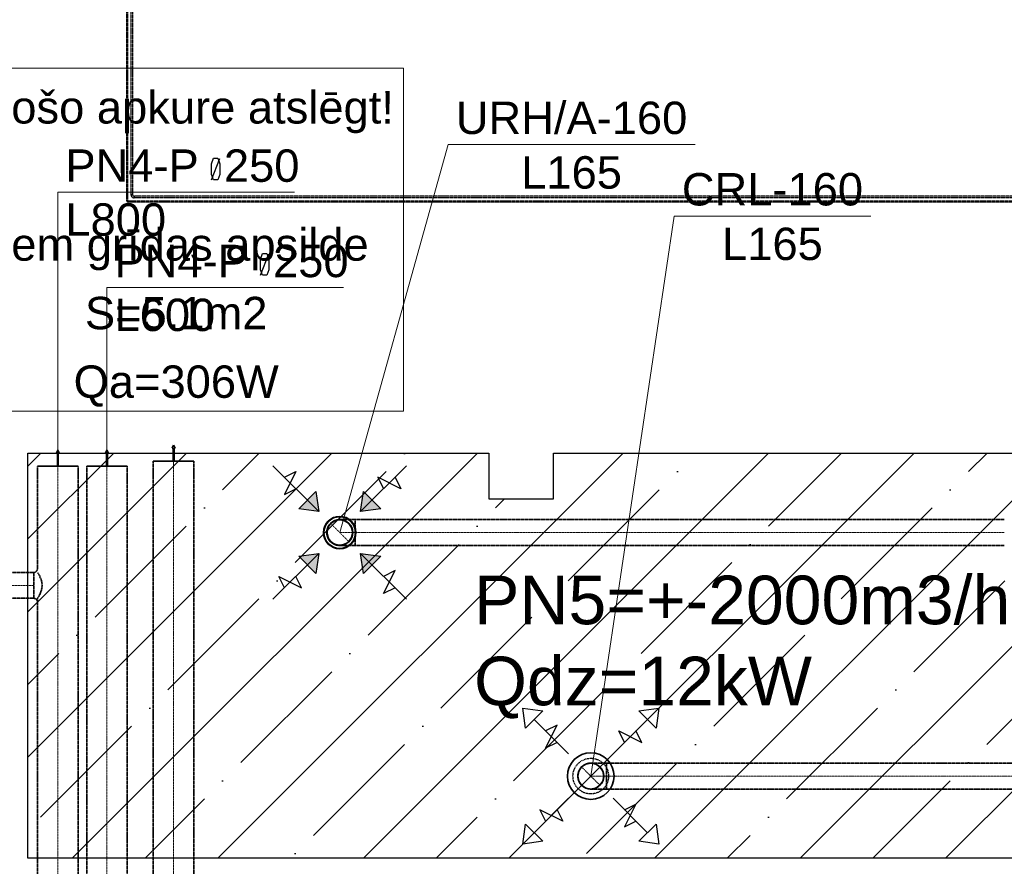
# Model space of a CAD drawing. Header units: millimetres. Extents: x -134161 to 355560, y -27497 to 30328.
# Tile 7 of 95: x -128347 to -122272, y 4075 to 9300. Entities that reach past the tile are written whole.
import ezdxf

# ---------------------------------------------------------------- set-up
doc = ezdxf.new("R2010")
doc.units = ezdxf.units.MM
for name, pattern in [('CenterLine', [17.2, 13, -2, 0.2, -2]), ('HIDDEN', [9.525, 6.35, -3.175]), ('UnderCeiling', [6.7, 4.2, -1, 0.5, -1])]:
    doc.linetypes.add(name, pattern=pattern)
doc.layers.add('AVK-A_uzdevums', color=1, linetype='CONTINUOUS', lineweight=30)
doc.layers.add('AVK-V_uzdevums', color=5, linetype='CONTINUOUS', lineweight=30)
for name, color, linetype in [('Dz1-Atpakalgaita', 7, 'CONTINUOUS'), ('Dz1-Turpgaita', 7, 'CONTINUOUS'), ('Vent-PN4-N', 7, 'CONTINUOUS'), ('Vent-PN4-P', 7, 'CONTINUOUS'), ('Vent-PN4-P-Teksts-', 7, 'CONTINUOUS'), ('Vent-PN5-N', 7, 'CONTINUOUS'), ('Vent-PN5-N-Iekarta', 7, 'CONTINUOUS'), ('Vent-PN5-N-Teksts-', 7, 'CONTINUOUS'), ('Vent-PN5-P', 7, 'CONTINUOUS'), ('Vent-PN5-P-Iekarta', 7, 'CONTINUOUS'), ('Vent-PN5-P-Plusmas bulta', 7, 'CONTINUOUS'), ('Vent-PN5-P-Teksts-', 7, 'CONTINUOUS'), ('Vent-PN9-N-Plusmas bulta', 7, 'CONTINUOUS')]:
    doc.layers.add(name, color=color, linetype=linetype)
doc.styles.add('Arial', font='arial.ttf', dxfattribs={"height": 187.5})
doc.styles.add('PBL', font='arial.ttf')

# ---------------------------------------------------------------- blocks, each defined once
blk = doc.blocks.new('*U157')
at = {"layer": 'Vent-PN5-N-Teksts-', "color": 7, "linetype": 'Continuous', "lineweight": 15}
for p, q in [((5774.9, 6135, 2300), (6443.6, 8529.5, 2300)), ((6443.6, 8529.5, 2300), (7966.7, 8529.5, 2300))]:
    blk.add_line(p, q, dxfattribs=at)
at = {"layer": 'Vent-PN5-N-Teksts-', "color": 7, "linetype": 'Continuous', "lineweight": 25, "style": 'Arial'}
for s, p in [('URH/A-160', (6490.9, 8594.5, 2300)), ('L165', (6894.4, 8257.6, 2300))]:
    blk.add_text(s, height=200, dxfattribs=at).set_placement(p)
blk = doc.blocks.new('*U166')
at = {"layer": 'Vent-PN5-P-Teksts-', "color": 7, "linetype": 'Continuous', "lineweight": 15}
for p, q in [((7323.7, 4631.9, 2300), (7838.2, 8088.6, 2300)), ((7838.2, 8088.6, 2300), (9050.9, 8088.6, 2300))]:
    blk.add_line(p, q, dxfattribs=at)
at = {"layer": 'Vent-PN5-P-Teksts-', "color": 7, "linetype": 'Continuous', "lineweight": 25, "style": 'Arial'}
for s, p in [('CRL-160', (7885.5, 8153.6, 2300)), ('L165', (8133.8, 7816.8, 2300))]:
    blk.add_text(s, height=200, dxfattribs=at).set_placement(p)
blk = doc.blocks.new('*U204')
at = {"layer": 'Vent-PN5-P-Plusmas bulta', "color": 7, "linetype": 'Continuous', "lineweight": 25}
for p, q in [((6921.4, 4928.2, 2205), (6903.7, 5052, 2205)), ((6903.7, 5052, 2205), (7027.4, 5034.3, 2205)), ((6921.4, 4928.2, 2205), (6903.7, 5052, 2205)), ((6903.7, 5052, 2205), (7027.4, 5034.3, 2205)), ((7620, 5034.3, 2205), (7743.7, 5052, 2205)), ((7620, 5034.3, 2205), (7743.7, 5052, 2205)), ((7743.7, 5052, 2205), (7726.1, 4928.2, 2205)), ((7743.7, 5052, 2205), (7726.1, 4928.2, 2205)), ((7027.4, 5034.3, 2205), (6921.4, 4928.2, 2205)), ((7186.5, 4769.1, 2205), (6974.4, 4981.3, 2205)), ((7460.9, 4769.1, 2205), (7673, 4981.3, 2205)), ((7726.1, 4928.2, 2205), (7620, 5034.3, 2205)), ((7045.1, 4804.5, 2205), (7115.8, 4945.9, 2205)), ((7115.8, 4945.9, 2205), (7045.1, 4910.5, 2205)), ((7531.6, 4839.8, 2205), (7496.3, 4910.5, 2205)), ((7496.3, 4910.5, 2205), (7637.7, 4839.8, 2205)), ((7637.7, 4839.8, 2205), (7602.3, 4910.5, 2205)), ((7115.8, 4839.8, 2205), (7045.1, 4804.5, 2205)), ((7186.5, 4494.8, 2205), (6974.4, 4282.6, 2205)), ((7460.9, 4494.8, 2205), (7673, 4282.6, 2205)), ((7531.6, 4424.1, 2205), (7602.3, 4459.4, 2205)), ((7602.3, 4459.4, 2205), (7531.6, 4318, 2205)), ((7151.2, 4353.3, 2205), (7009.8, 4424.1, 2205)), ((7009.8, 4424.1, 2205), (7045.1, 4353.3, 2205)), ((7115.8, 4424.1, 2205), (7151.2, 4353.3, 2205)), ((6903.7, 4211.9, 2205), (6921.4, 4335.7, 2205)), ((6903.7, 4211.9, 2205), (6921.4, 4335.7, 2205)), ((6921.4, 4335.7, 2205), (7027.4, 4229.6, 2205)), ((7531.6, 4318, 2205), (7602.3, 4353.3, 2205)), ((7620, 4229.6, 2205), (7726.1, 4335.7, 2205)), ((7726.1, 4335.7, 2205), (7743.7, 4211.9, 2205)), ((7726.1, 4335.7, 2205), (7743.7, 4211.9, 2205)), ((7027.4, 4229.6, 2205), (6903.7, 4211.9, 2205)), ((7027.4, 4229.6, 2205), (6903.7, 4211.9, 2205)), ((7743.7, 4211.9, 2205), (7620, 4229.6, 2205)), ((7743.7, 4211.9, 2205), (7620, 4229.6, 2205))]:
    blk.add_line(p, q, dxfattribs=at)
blk = doc.blocks.new('*U219')
at = {"layer": 'Vent-PN5-P-Iekarta', "color": 5, "linetype": 'Continuous', "lineweight": 35}
for p, q in [((7249.8, 4662.6, 2247), (7267.1, 4688.5, 2247)), ((7267.1, 4688.5, 2247), (7293.1, 4705.9, 2247)), ((7293.1, 4705.9, 2247), (7323.7, 4711.9, 2247)), ((7323.7, 4711.9, 2247), (7354.3, 4705.9, 2247)), ((7354.3, 4705.9, 2247), (7380.3, 4688.5, 2247)), ((7380.3, 4688.5, 2247), (7397.6, 4662.6, 2247)), ((7243.7, 4631.9, 2247), (7249.8, 4662.6, 2247)), ((7249.8, 4601.3, 2247), (7243.7, 4631.9, 2247)), ((7397.6, 4662.6, 2247), (7403.7, 4631.9, 2247)), ((7403.7, 4631.9, 2247), (7397.6, 4601.3, 2247)), ((7267.1, 4575.4, 2247), (7249.8, 4601.3, 2247)), ((7293.1, 4558, 2247), (7267.1, 4575.4, 2247)), ((7323.7, 4551.9, 2247), (7293.1, 4558, 2247)), ((7354.3, 4558, 2247), (7323.7, 4551.9, 2247)), ((7380.3, 4575.4, 2247), (7354.3, 4558, 2247)), ((7397.6, 4601.3, 2247), (7380.3, 4575.4, 2247))]:
    blk.add_line(p, q, dxfattribs=at)
for centre, radius in [((7323.7, 4631.9, 2235), 144), ((7323.7, 4631.9, 2300), 80), ((7323.7, 4631.9, 2247), 2.5)]:
    blk.add_circle(centre, radius, dxfattribs=at)
at = {"layer": 'Vent-PN5-P-Iekarta', "color": 7, "linetype": 'HIDDEN', "lineweight": -3}
blk.add_circle((7323.7, 4631.9, 2200), 110, dxfattribs=at)
blk = doc.blocks.new('*U220')
at = {"layer": 'Vent-PN5-P', "color": 7, "linetype": 'Continuous', "lineweight": -3}
blk.add_line((7323.7, 4631.9, 2354), (7323.7, 4631.9, 2353), dxfattribs=at)
blk = doc.blocks.new('*U223')
at = {"layer": 'Vent-PN5-P', "color": 5, "linetype": 'UnderCeiling', "lineweight": 35}
for p, q in [((7419.7, 4711.9, 2700), (11044.8, 4711.9, 2700)), ((7419.7, 4551.9, 2700), (11044.8, 4551.9, 2700))]:
    blk.add_line(p, q, dxfattribs=at)
at = {"layer": 'Vent-PN5-P', "color": 7, "linetype": 'CenterLine', "lineweight": 18}
blk.add_line((7419.7, 4631.9, 2700), (11044.8, 4631.9, 2700), dxfattribs=at)
blk = doc.blocks.new('*U224')
at = {"layer": 'Vent-PN5-P', "color": 7, "linetype": 'UnderCeiling', "lineweight": 18}
for p, q in [((7380.3, 4575.4, 2604), (7267.1, 4688.5, 2604)), ((7267.1, 4575.4, 2604), (7380.3, 4688.5, 2604))]:
    blk.add_line(p, q, dxfattribs=at)
at = {"layer": 'Vent-PN5-P', "color": 5, "linetype": 'UnderCeiling', "lineweight": 35, "extrusion": (0, 0, -1)}
blk.add_ellipse((7323.7, 4631.9, 2604), major_axis=(0, -80), ratio=1, start_param=0, end_param=3.141593, dxfattribs=at)
at = {"layer": 'Vent-PN5-P', "color": 7, "linetype": 'HIDDEN', "lineweight": -3, "extrusion": (0, 0, -1)}
blk.add_ellipse((7323.7, 4631.9, 2604), major_axis=(0, 80), ratio=1, start_param=0, end_param=3.141593, dxfattribs=at)
at = {"layer": 'Vent-PN5-P', "color": 5, "linetype": 'UnderCeiling', "lineweight": 35, "extrusion": (0, -1, 0)}
for centre in [(7419.7, 4711.9, 2604), (7419.7, 4551.9, 2604)]:
    blk.add_ellipse(centre, major_axis=(0, 0, 96), ratio=1, start_param=0, end_param=1.570796, dxfattribs=at)
at = {"layer": 'Vent-PN5-P', "color": 5, "linetype": 'UnderCeiling', "lineweight": 35, "extrusion": (1, 0, 0)}
blk.add_ellipse((7419.7, 4631.9, 2700), major_axis=(0, 80), ratio=1, start_param=0, end_param=3.141593, dxfattribs=at)
at = {"layer": 'Vent-PN5-P', "color": 7, "linetype": 'CenterLine', "lineweight": 18, "extrusion": (0, -1, 0)}
blk.add_ellipse((7419.7, 4631.9, 2604), major_axis=(0, 0, 96), ratio=1, start_param=0, end_param=1.570796, dxfattribs=at)
blk = doc.blocks.new('*U245')
at = {"layer": 'Vent-PN4-P', "color": 5, "linetype": 'UnderCeiling', "lineweight": 35}
for p, q in [((3886.6, 5889.1, 2700), (3160, 5889.1, 2700)), ((3886.6, 5729.1, 2700), (3160, 5729.1, 2700))]:
    blk.add_line(p, q, dxfattribs=at)
at = {"layer": 'Vent-PN4-P', "color": 7, "linetype": 'CenterLine', "lineweight": 18}
blk.add_line((3886.6, 5809.1, 2700), (3160, 5809.1, 2700), dxfattribs=at)
blk = doc.blocks.new('*U246')
at = {"layer": 'Vent-PN4-P', "color": 5, "linetype": 'UnderCeiling', "lineweight": 35}
for p, q in [((3910.6, 5921.1, 2700), (3910.6, 5913.1, 2700)), ((4160.6, 5921.1, 2700), (4160.6, 5697.1, 2700)), ((3914.4, 5883.1, 2730.6), (3910.6, 5889.1, 2700)), ((3924.1, 5865.7, 2756.6), (3914.4, 5883.1, 2730.6)), ((3934.8, 5839.8, 2773.9), (3924.1, 5865.7, 2756.6)), ((3939.5, 5809.1, 2780), (3934.8, 5839.8, 2773.9)), ((3924.1, 5752.6, 2756.6), (3934.8, 5778.5, 2773.9)), ((3934.8, 5778.5, 2773.9), (3939.5, 5809.1, 2780)), ((3910.6, 5729.1, 2700), (3914.4, 5735.2, 2730.6)), ((3910.6, 5729.1, 2700), (3910.6, 5697.1, 2700)), ((3914.4, 5735.2, 2730.6), (3924.1, 5752.6, 2756.6))]:
    blk.add_line(p, q, dxfattribs=at)
at = {"layer": 'Vent-PN4-P', "color": 7, "linetype": 'CenterLine', "lineweight": 18}
blk.add_line((4035.6, 5921.1, 2700), (4035.6, 5697.1, 2700), dxfattribs=at)
at = {"layer": 'Vent-PN4-P', "color": 5, "linetype": 'UnderCeiling', "lineweight": 35, "extrusion": (0, 0, -1)}
blk.add_ellipse((3886.6, 5913.1, 2700), major_axis=(24, 0), ratio=1, start_param=0, end_param=1.570796, dxfattribs=at)
at = {"layer": 'Vent-PN4-P', "color": 5, "linetype": 'UnderCeiling', "lineweight": 35, "extrusion": (-1, 0, 0)}
blk.add_ellipse((3886.6, 5809.1, 2700), major_axis=(0, -80), ratio=1, start_param=0, end_param=3.141593, dxfattribs=at)
at = {"layer": 'Vent-PN4-P', "color": 5, "linetype": 'UnderCeiling', "lineweight": 35}
blk.add_ellipse((3886.6, 5705.1, 2700), major_axis=(24, 0), ratio=1, start_param=0, end_param=1.570796, dxfattribs=at)
blk = doc.blocks.new('*U247')
at = {"layer": 'Vent-PN4-P', "color": 5, "linetype": 'UnderCeiling', "lineweight": 35}
for p, q in [((3910.6, 5921.1, 2700), (3910.6, 6544.4, 2700)), ((4160.6, 5921.1, 2700), (4160.6, 6544.4, 2700))]:
    blk.add_line(p, q, dxfattribs=at)
at = {"layer": 'Vent-PN4-P', "color": 7, "linetype": 'CenterLine', "lineweight": 18}
blk.add_line((4035.6, 5921.1, 2700), (4035.6, 6544.4, 2700), dxfattribs=at)
blk = doc.blocks.new('*U274')
at = {"layer": 'Vent-PN4-N', "color": 1, "linetype": 'UnderCeiling', "lineweight": 35}
for p, q in [((4624.8, 6575.2, 2700), (4624.8, 3905.7, 2700)), ((4874.8, 6575.2, 2700), (4874.8, 3905.7, 2700))]:
    blk.add_line(p, q, dxfattribs=at)
at = {"layer": 'Vent-PN4-N', "color": 7, "linetype": 'CenterLine', "lineweight": 18}
blk.add_line((4749.8, 6575.2, 2700), (4749.8, 3905.7, 2700), dxfattribs=at)
blk = doc.blocks.new('*U275')
at = {"layer": 'Vent-PN4-N', "color": 1, "linetype": 'Continuous', "lineweight": 35}
for p, q in [((4749.8, 6675.2, 2700), (4740.8, 6655.2, 2700)), ((4740.8, 6655.2, 2700), (4746.8, 6655.2, 2700)), ((4746.8, 6655.2, 2700), (4746.8, 6575.2, 2700)), ((4758.8, 6655.2, 2700), (4749.8, 6675.2, 2700)), ((4752.8, 6575.2, 2700), (4752.8, 6655.2, 2700)), ((4752.8, 6655.2, 2700), (4758.8, 6655.2, 2700)), ((4874.8, 6575.2, 2700), (4624.8, 6575.2, 2700)), ((4746.8, 6575.2, 2700), (4752.8, 6575.2, 2700))]:
    blk.add_line(p, q, dxfattribs=at)
blk = doc.blocks.new('*U276')
at = {"layer": 'Vent-PN4-P-Teksts-', "color": 7, "linetype": 'Continuous', "lineweight": 25}
for p, q in [((4982.8, 8410.3, 2700), (4995.3, 8444.6, 2700)), ((4995.3, 8444.6, 2700), (5022.2, 8444.6, 2700)), ((5022.2, 8444.6, 2700), (5034.7, 8410.3, 2700)), ((4982.8, 8310.9, 2700), (5034.7, 8443.5, 2700)), ((4982.8, 8344, 2700), (4982.8, 8410.3, 2700)), ((5034.7, 8410.3, 2700), (5034.7, 8344, 2700)), ((4995.3, 8310.9, 2700), (4982.8, 8344, 2700)), ((5034.7, 8344, 2700), (5022.2, 8310.9, 2700)), ((5022.2, 8310.9, 2700), (4995.3, 8310.9, 2700))]:
    blk.add_line(p, q, dxfattribs=at)
at = {"layer": 'Vent-PN4-P-Teksts-', "color": 7, "linetype": 'Continuous', "lineweight": 15}
for p, q in [((4035.6, 6544.4, 2700), (4035.6, 8235.3, 2700)), ((4035.6, 8235.3, 2700), (5495.6, 8235.3, 2700))]:
    blk.add_line(p, q, dxfattribs=at)
at = {"layer": 'Vent-PN4-P-Teksts-', "color": 7, "linetype": 'Continuous', "lineweight": 25, "style": 'Arial'}
for s, p in [('PN4-P  250', (4082.2, 8299.5, 2700)), ('L800', (4082.2, 7966.9, 2700))]:
    blk.add_text(s, height=200, dxfattribs=at).set_placement(p)
blk = doc.blocks.new('*U277')
at = {"layer": 'Vent-PN4-P-Teksts-', "color": 7, "linetype": 'Continuous', "lineweight": 25}
for p, q in [((5285.9, 7821.9, 2700), (5298.4, 7856.2, 2700)), ((5285.9, 7722.5, 2700), (5337.8, 7855.1, 2700)), ((5298.4, 7856.2, 2700), (5325.3, 7856.2, 2700)), ((5325.3, 7856.2, 2700), (5337.8, 7821.9, 2700)), ((5285.9, 7755.6, 2700), (5285.9, 7821.9, 2700)), ((5337.8, 7821.9, 2700), (5337.8, 7755.6, 2700)), ((5298.4, 7722.5, 2700), (5285.9, 7755.6, 2700)), ((5325.3, 7722.5, 2700), (5298.4, 7722.5, 2700)), ((5337.8, 7755.6, 2700), (5325.3, 7722.5, 2700))]:
    blk.add_line(p, q, dxfattribs=at)
at = {"layer": 'Vent-PN4-P-Teksts-', "color": 7, "linetype": 'Continuous', "lineweight": 15}
for p, q in [((4338.6, 6544.4, 2700), (4338.6, 7646.9, 2700)), ((4338.6, 7646.9, 2700), (5798.7, 7646.9, 2700))]:
    blk.add_line(p, q, dxfattribs=at)
at = {"layer": 'Vent-PN4-P-Teksts-', "color": 7, "linetype": 'Continuous', "lineweight": 25, "style": 'Arial'}
for s, p in [('PN4-P  250', (4385.3, 7711.1, 2700)), ('L600', (4385.3, 7378.5, 2700))]:
    blk.add_text(s, height=200, dxfattribs=at).set_placement(p)
blk = doc.blocks.new('*U280')
at = {"layer": 'Vent-PN5-N', "color": 1, "linetype": 'UnderCeiling', "lineweight": 35}
for p, q in [((5870.9, 6215, 2700), (9875, 6215, 2700)), ((5870.9, 6055, 2700), (9875, 6055, 2700))]:
    blk.add_line(p, q, dxfattribs=at)
at = {"layer": 'Vent-PN5-N', "color": 7, "linetype": 'CenterLine', "lineweight": 18}
blk.add_line((5870.9, 6135, 2700), (9875, 6135, 2700), dxfattribs=at)
blk = doc.blocks.new('*U287')
at = {"layer": 'Vent-PN9-N-Plusmas bulta', "linetype": 'Continuous', "lineweight": 25}
for points in [[(5628.2, 6387.8), (5645.9, 6264.1), (5522.1, 6281.8)], [(6027.7, 6281.8), (5904, 6264.1), (5921.6, 6387.8)], [(5522.1, 5988.3), (5645.9, 6006), (5628.2, 5882.2)], [(5921.6, 5882.2), (5904, 6006), (6027.7, 5988.3)]]:
    blk.add_hatch(color=7, dxfattribs=at).paths.add_polyline_path(points, flags=0)
at = {"layer": 'Vent-PN9-N-Plusmas bulta', "color": 7, "linetype": 'Continuous', "lineweight": 25}
for p, q in [((5645.9, 6264.1, 2237), (5363, 6546.9, 2237)), ((5433.7, 6476.2, 2237), (5504.4, 6511.6, 2237)), ((5504.4, 6511.6, 2237), (5433.7, 6370.1, 2237)), ((5904, 6264.1, 2237), (6186.8, 6546.9, 2237)), ((6151.4, 6405.5, 2237), (6010, 6476.2, 2237)), ((6010, 6476.2, 2237), (6045.4, 6405.5, 2237)), ((6116.1, 6476.2, 2237), (6151.4, 6405.5, 2237)), ((5433.7, 6370.1, 2237), (5504.4, 6405.5, 2237)), ((5628.2, 6387.8, 2237), (5645.9, 6264.1, 2237)), ((5904, 6264.1, 2237), (5921.6, 6387.8, 2237)), ((5645.9, 6264.1, 2237), (5522.1, 6281.8, 2237)), ((6027.7, 6281.8, 2237), (5904, 6264.1, 2237)), ((5645.9, 6006, 2237), (5363, 5723.1, 2237)), ((5522.1, 5988.3, 2237), (5645.9, 6006, 2237)), ((5645.9, 6006, 2237), (5628.2, 5882.2, 2237)), ((5904, 6006, 2237), (6186.8, 5723.1, 2237)), ((5921.6, 5882.2, 2237), (5904, 6006, 2237)), ((5904, 6006, 2237), (6027.7, 5988.3, 2237)), ((6045.4, 5758.5, 2237), (6116.1, 5899.9, 2237)), ((6116.1, 5899.9, 2237), (6045.4, 5864.6, 2237)), ((5433.7, 5793.9, 2237), (5398.4, 5864.6, 2237)), ((5398.4, 5864.6, 2237), (5539.8, 5793.9, 2237)), ((5539.8, 5793.9, 2237), (5504.4, 5864.6, 2237)), ((6116.1, 5793.9, 2237), (6045.4, 5758.5, 2237))]:
    blk.add_line(p, q, dxfattribs=at)
for points in [[(5628.2, 6387.8, 2237), (5645.9, 6264.1, 2237), (5522.1, 6281.8, 2237)], [(6027.7, 6281.8, 2237), (5904, 6264.1, 2237), (5921.6, 6387.8, 2237)], [(5522.1, 5988.3, 2237), (5645.9, 6006, 2237), (5628.2, 5882.2, 2237)], [(5921.6, 5882.2, 2237), (5904, 6006, 2237), (6027.7, 5988.3, 2237)]]:
    blk.add_3dface(points, dxfattribs=at)
blk = doc.blocks.new('*U288')
at = {"layer": 'Vent-PN5-N-Iekarta', "color": 1, "linetype": 'Continuous', "lineweight": 35}
for centre, radius in [((5774.9, 6135, 2300), 100), ((5774.9, 6135, 2287), 97.5), ((5774.9, 6135, 2289), 80), ((5774.9, 6135, 2300), 78)]:
    blk.add_circle(centre, radius, dxfattribs=at)
blk = doc.blocks.new('*U289')
at = {"layer": 'Vent-PN5-N', "color": 7, "linetype": 'Continuous', "lineweight": -3}
blk.add_line((5774.9, 6135, 2550), (5774.9, 6135, 2549), dxfattribs=at)
blk = doc.blocks.new('*U290')
at = {"layer": 'Vent-PN5-N', "color": 7, "linetype": 'UnderCeiling', "lineweight": 18}
blk.add_line((5831.5, 6078.5, 2604), (5718.3, 6191.6, 2604), dxfattribs=at)
at = {"layer": 'Vent-PN5-N', "color": 1, "linetype": 'UnderCeiling', "lineweight": 35, "extrusion": (0, 0, -1)}
blk.add_ellipse((5774.9, 6135, 2604), major_axis=(0, -80), ratio=1, start_param=0, end_param=3.141593, dxfattribs=at)
at = {"layer": 'Vent-PN5-N', "color": 7, "linetype": 'HIDDEN', "lineweight": -3, "extrusion": (0, 0, -1)}
blk.add_ellipse((5774.9, 6135, 2604), major_axis=(0, 80), ratio=1, start_param=0, end_param=3.141593, dxfattribs=at)
at = {"layer": 'Vent-PN5-N', "color": 1, "linetype": 'UnderCeiling', "lineweight": 35, "extrusion": (0, 1, 0)}
for centre in [(5870.9, 6215, 2604), (5870.9, 6055, 2604)]:
    blk.add_ellipse(centre, major_axis=(-96, 0), ratio=1, start_param=0, end_param=1.570796, dxfattribs=at)
at = {"layer": 'Vent-PN5-N', "color": 1, "linetype": 'UnderCeiling', "lineweight": 35, "extrusion": (1, 0, 0)}
blk.add_ellipse((5870.9, 6135, 2700), major_axis=(0, 80), ratio=1, start_param=0, end_param=3.141593, dxfattribs=at)
at = {"layer": 'Vent-PN5-N', "color": 7, "linetype": 'CenterLine', "lineweight": 18, "extrusion": (0, 1, 0)}
blk.add_ellipse((5870.9, 6135, 2604), major_axis=(-96, 0), ratio=1, start_param=0, end_param=1.570796, dxfattribs=at)
blk = doc.blocks.new('*U306')
at = {"layer": 'Vent-PN4-P', "color": 5, "linetype": 'Continuous', "lineweight": 35}
for p, q in [((4338.6, 6644.4, 2700), (4329.6, 6624.4, 2700)), ((4329.6, 6624.4, 2700), (4335.6, 6624.4, 2700)), ((4335.6, 6624.4, 2700), (4335.6, 6544.4, 2700)), ((4347.6, 6624.4, 2700), (4338.6, 6644.4, 2700)), ((4341.6, 6544.4, 2700), (4341.6, 6624.4, 2700)), ((4341.6, 6624.4, 2700), (4347.6, 6624.4, 2700)), ((4463.6, 6544.4, 2700), (4213.6, 6544.4, 2700)), ((4335.6, 6544.4, 2700), (4341.6, 6544.4, 2700))]:
    blk.add_line(p, q, dxfattribs=at)
blk = doc.blocks.new('*U307')
at = {"layer": 'Vent-PN4-P', "color": 5, "linetype": 'UnderCeiling', "lineweight": 35}
for p, q in [((4213.6, 2388.2, 2700), (4213.6, 6544.4, 2700)), ((4463.6, 2388.2, 2700), (4463.6, 6544.4, 2700))]:
    blk.add_line(p, q, dxfattribs=at)
at = {"layer": 'Vent-PN4-P', "color": 7, "linetype": 'CenterLine', "lineweight": 18}
blk.add_line((4338.6, 2388.2, 2700), (4338.6, 6544.4, 2700), dxfattribs=at)
blk = doc.blocks.new('*U312')
at = {"layer": 'Vent-PN4-P', "color": 5, "linetype": 'Continuous', "lineweight": 35}
for p, q in [((4035.6, 6644.4, 2700), (4026.6, 6624.4, 2700)), ((4026.6, 6624.4, 2700), (4032.6, 6624.4, 2700)), ((4032.6, 6624.4, 2700), (4032.6, 6544.4, 2700)), ((4044.6, 6624.4, 2700), (4035.6, 6644.4, 2700)), ((4038.6, 6544.4, 2700), (4038.6, 6624.4, 2700)), ((4038.6, 6624.4, 2700), (4044.6, 6624.4, 2700)), ((4160.6, 6544.4, 2700), (3910.6, 6544.4, 2700)), ((4032.6, 6544.4, 2700), (4038.6, 6544.4, 2700))]:
    blk.add_line(p, q, dxfattribs=at)
blk = doc.blocks.new('*U313')
at = {"layer": 'Vent-PN4-P', "color": 5, "linetype": 'UnderCeiling', "lineweight": 35}
for p, q in [((3910.6, 2454.4, 2700), (3910.6, 5697.1, 2700)), ((4160.6, 2454.4, 2700), (4160.6, 5697.1, 2700))]:
    blk.add_line(p, q, dxfattribs=at)
at = {"layer": 'Vent-PN4-P', "color": 7, "linetype": 'CenterLine', "lineweight": 18}
blk.add_line((4035.6, 2454.4, 2700), (4035.6, 5697.1, 2700), dxfattribs=at)
blk = doc.blocks.new('*U803')
at = {"layer": 'Dz1-Atpakalgaita', "color": 6, "linetype": 'UnderCeiling', "lineweight": 25}
for p, q in [((13450.1, 8211.3, 2800), (4506.4, 8211.3, 2800)), ((13450.1, 8201.3, 2800), (4506.4, 8201.3, 2800))]:
    blk.add_line(p, q, dxfattribs=at)
blk = doc.blocks.new('*U804')
at = {"layer": 'Dz1-Turpgaita', "color": 4, "linetype": 'UnderCeiling', "lineweight": 25}
for p, q in [((13423.9, 8180.3, 2800), (4471.4, 8180.3, 2800)), ((13423.9, 8174.3, 2800), (4471.4, 8174.3, 2800))]:
    blk.add_line(p, q, dxfattribs=at)
blk = doc.blocks.new('*U984')
at = {"layer": 'Dz1-Atpakalgaita', "color": 6, "linetype": 'UnderCeiling', "lineweight": 25}
for major_axis in [(-20, 0), (-10, 0)]:
    blk.add_ellipse((4506.4, 8221.3, 2800), major_axis=major_axis, ratio=1, start_param=0, end_param=1.570796, dxfattribs=at)
at = {"layer": 'Dz1-Atpakalgaita', "color": 6, "linetype": 'UnderCeiling', "lineweight": 25, "extrusion": (0, 1, 0)}
blk.add_ellipse((4491.4, 8221.3, 2800), major_axis=(-5, 0), ratio=1, start_param=0, end_param=3.141593, dxfattribs=at)
at = {"layer": 'Dz1-Atpakalgaita', "color": 6, "linetype": 'UnderCeiling', "lineweight": 25, "extrusion": (1, 0, 0)}
blk.add_ellipse((4506.4, 8206.3, 2800), major_axis=(0, 5), ratio=1, start_param=0, end_param=3.141593, dxfattribs=at)
blk = doc.blocks.new('*U985')
at = {"layer": 'Dz1-Turpgaita', "color": 4, "linetype": 'UnderCeiling', "lineweight": 25}
for major_axis in [(-12, 0), (-6, 0)]:
    blk.add_ellipse((4471.4, 8186.3, 2800), major_axis=major_axis, ratio=1, start_param=0, end_param=1.570796, dxfattribs=at)
at = {"layer": 'Dz1-Turpgaita', "color": 4, "linetype": 'UnderCeiling', "lineweight": 25, "extrusion": (0, 1, 0)}
blk.add_ellipse((4462.4, 8186.3, 2800), major_axis=(-3, 0), ratio=1, start_param=0, end_param=3.141593, dxfattribs=at)
at = {"layer": 'Dz1-Turpgaita', "color": 4, "linetype": 'UnderCeiling', "lineweight": 25, "extrusion": (1, 0, 0)}
blk.add_ellipse((4471.4, 8177.3, 2800), major_axis=(0, 3), ratio=1, start_param=0, end_param=3.141593, dxfattribs=at)
blk = doc.blocks.new('*U986')
at = {"layer": 'Dz1-Atpakalgaita', "color": 6, "linetype": 'UnderCeiling', "lineweight": 25}
for p, q in [((4486.4, 12441.8, 2800), (4486.4, 8221.3, 2800)), ((4496.4, 12441.8, 2800), (4496.4, 8221.3, 2800))]:
    blk.add_line(p, q, dxfattribs=at)
blk = doc.blocks.new('*U987')
at = {"layer": 'Dz1-Turpgaita', "color": 4, "linetype": 'UnderCeiling', "lineweight": 25}
for p, q in [((4459.4, 12423.8, 2800), (4459.4, 8186.3, 2800)), ((4465.4, 12423.8, 2800), (4465.4, 8186.3, 2800))]:
    blk.add_line(p, q, dxfattribs=at)
blk = doc.blocks.new('*U1106')
at = {"layer": 'AVK-A_uzdevums', "color": 7, "linetype": 'Continuous', "lineweight": 18}
for p, q in [((3363.1, 6884.6), (3363.1, 9000.9)), ((3363.1, 9000.9), (6168.8, 9000.9)), ((6168.8, 9000.9), (6168.8, 6884.6)), ((3363.1, 5911.1), (3363.1, 6884.6)), ((6168.8, 6884.6), (3363.1, 6884.6))]:
    blk.add_line(p, q, dxfattribs=at)
at = {"layer": 'AVK-A_uzdevums', "color": 7, "linetype": 'Continuous', "lineweight": 18, "extrusion": (0, 0, -1)}
blk.add_circle((-3363.1, 5911.1), 50, dxfattribs=at)
at = {"layer": 'AVK-A_uzdevums', "color": 7, "linetype": 'Continuous', "lineweight": 25, "style": 'Arial'}
for s, p in [('Esošo apkure atslēgt!', (3422.5, 8659.3)), ('Zem grīdas apsilde', (3577.9, 7812.8)), ('S=5.1m2', (4202.9, 7389.6)), ('Qa=306W', (4133.1, 6966.3))]:
    blk.add_text(s, height=200, dxfattribs=at).set_placement(p)

msp = doc.modelspace()

# ---------------------------------------------------------------- hatches: boundary and pattern name
at = {"layer": 'AVK-A_uzdevums'}
h = msp.add_hatch(dxfattribs=at)
h.set_pattern_fill('ANSI35', color=256, scale=100)
h.set_pattern_definition([(45, (-132147.1, 0), (-449.013, 449.013), []), (45, (-131698.1, 0), (-449.013, 449.013), [793.75, -158.75, 0, -158.75])])
h.paths.add_polyline_path([(-128296.7, 6625.1), (-125451.4, 6625.1), (-125451.4, 6342.8), (-125052.9, 6342.8), (-125052.9, 6625.1), (-119454.1, 6625.1), (-119454.1, 6307.6), (-119055.6, 6307.6), (-119055.6, 6625.1), (-113460.5, 6625.1), (-113460.5, 6307.6), (-113061.8, 6307.6), (-113061.8, 6625.1), (-110211.6, 6625.1), (-110211.6, 4125), (-128296.7, 4125)])

# ---------------------------------------------------------------- linework, layer by layer
msp.add_lwpolyline([(-128296.7, 6625.1), (-125451.4, 6625.1), (-125451.4, 6342.8), (-125052.9, 6342.8), (-125052.9, 6625.1), (-119454.1, 6625.1), (-119454.1, 6307.6), (-119055.6, 6307.6), (-119055.6, 6625.1), (-113460.5, 6625.1), (-113460.5, 6307.6), (-113061.8, 6307.6), (-113061.8, 6625.1), (-110211.6, 6625.1), (-110211.6, 4125), (-128296.7, 4125)], close=True, dxfattribs=at)

# ---------------------------------------------------------------- block references
msp.add_blockref('*U1106', (-132147.1, 0), dxfattribs=at)
at = {"layer": 'Dz1-Atpakalgaita'}
for name in ['*U986', '*U984', '*U803']:
    msp.add_blockref(name, (-132147.1, 0), dxfattribs=at)
at = {"layer": 'Dz1-Turpgaita'}
for name in ['*U987', '*U985', '*U804']:
    msp.add_blockref(name, (-132147.1, 0), dxfattribs=at)
at = {"layer": 'Vent-PN4-N'}
for name in ['*U275', '*U274']:
    msp.add_blockref(name, (-132147.1, 0), dxfattribs=at)
at = {"layer": 'Vent-PN4-P'}
for name in ['*U312', '*U306', '*U247', '*U307', '*U246', '*U245', '*U313']:
    msp.add_blockref(name, (-132147.1, 0), dxfattribs=at)
at = {"layer": 'Vent-PN4-P-Teksts-'}
for name in ['*U276', '*U277']:
    msp.add_blockref(name, (-132147.1, 0), dxfattribs=at)
at = {"layer": 'Vent-PN5-N'}
for name in ['*U290', '*U280', '*U289']:
    msp.add_blockref(name, (-132147.1, 0), dxfattribs=at)
at = {"layer": 'Vent-PN5-N-Iekarta'}
msp.add_blockref('*U288', (-132147.1, 0), dxfattribs=at)
at = {"layer": 'Vent-PN5-N-Teksts-'}
msp.add_blockref('*U157', (-132147.1, 0), dxfattribs=at)
at = {"layer": 'Vent-PN5-P'}
for name in ['*U224', '*U223', '*U220']:
    msp.add_blockref(name, (-132147.1, 0), dxfattribs=at)
at = {"layer": 'Vent-PN5-P-Iekarta'}
msp.add_blockref('*U219', (-132147.1, 0), dxfattribs=at)
at = {"layer": 'Vent-PN5-P-Plusmas bulta'}
msp.add_blockref('*U204', (-132147.1, 0), dxfattribs=at)
at = {"layer": 'Vent-PN5-P-Teksts-'}
msp.add_blockref('*U166', (-132147.1, 0), dxfattribs=at)
at = {"layer": 'Vent-PN9-N-Plusmas bulta'}
msp.add_blockref('*U287', (-132147.1, 0), dxfattribs=at)

# ---------------------------------------------------------------- texts
at = {"layer": 'AVK-V_uzdevums', "insert": (-125543.3, 5868.9), "char_height": 300, "width": 1929.168, "attachment_point": 1, "style": 'PBL'}
msp.add_mtext('{\\fArial|b0|i0|c186|p34;PN5=+-2000m3/h\\PQdz=12kW}', dxfattribs=at)

doc.saveas('drawing.dxf')
